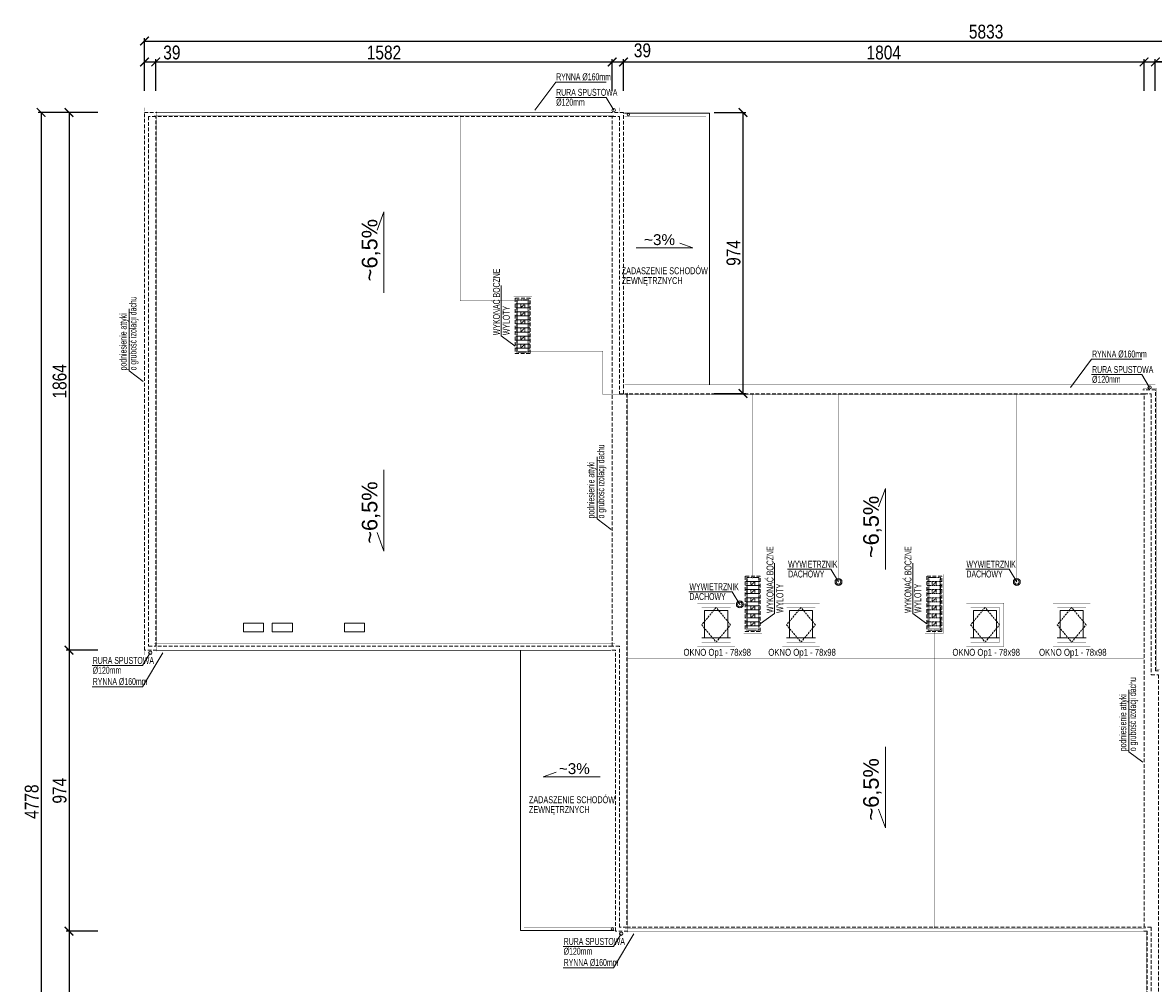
# Model space of a CAD drawing. Header units: millimetres. Extents: x 18880 to 99371, y -5529 to 27899.
# Tile 149 of 158: x 57437 to 61355, y 17221 to 20552. Entities that reach past the tile are written whole.
import ezdxf

# ---------------------------------------------------------------- set-up
doc = ezdxf.new("R2010")
doc.units = ezdxf.units.MM
doc.linetypes.add('DASHED', pattern=[19.05, 12.7, -6.35])
for name, color, linetype, lineweight in [('AA_HATCH', 252, 'Continuous', 0), ('AA_OPIS', 2, 'Continuous', 0), ('AA_WIDOK', 254, 'Continuous', 0), ('AP wymiary', 40, 'Continuous', 0)]:
    doc.layers.add(name, color=color, linetype=linetype, lineweight=lineweight)
doc.styles.add('ARIAL', font='arial.ttf')
doc.styles.add('DIM07', font='romans.shx', dxfattribs={"width": 0.7})
doc.styles.add('Dimensions', font='arial.ttf', dxfattribs={"width": 0.8})
doc.dimstyles.new('arch100', dxfattribs={"dimscale": 2, "dimtxt": 24, "dimasz": 15, "dimexe": 5, "dimexo": 20, "dimgap": 4, "dimtad": 1, "dimdec": 1, "dimrnd": 0.5, "dimdsep": 46, "dimtxsty": 'Dimensions', "dimblk": 'ARCHTICK', "dimcen": 2.5, "dimazin": 0, "dimtfac": 1, "dimtdec": 1, "dimtmove": 1, "dimatfit": 3, "dimldrblk": 'NONE', "dimfxl": 50, "dimfxlon": 1, "dimarcsym": 0})

# ---------------------------------------------------------------- blocks, each defined once
blk = doc.blocks.new('Op1')
at = {"layer": 'AA_OPIS', "linetype": 'DASHED', "ltscale": 0.5}
blk.add_lwpolyline([(65, 135), (15, 75), (65, 15), (115, 75), (65, 135)], dxfattribs=at)
at = {"layer": 'AA_WIDOK', "const_width": 0.3}
blk.add_lwpolyline([(0, 0), (130, 0), (130, 150), (0, 150)], close=True, dxfattribs=at)
blk.add_lwpolyline([(15, 15), (115, 15), (115, 135), (15, 135), (15, 15)], dxfattribs=at)
at = {"layer": 'AA_WIDOK'}
for points in [[(105, 125), (25, 125)], [(25, 125), (25, 30)], [(105, 30), (105, 125)], [(15, 30), (115, 30)]]:
    blk.add_lwpolyline(points, dxfattribs=at)
at = {"layer": 'AA_OPIS', "insert": (68.9, -8.3), "char_height": 24, "width": 450, "attachment_point": 2, "style": 'ARIAL'}
blk.add_mtext('{\\W0.8;OKNO Op1 - 78x98}', dxfattribs=at)
blk = doc.blocks.new('_ARCHTICK')
at = {"color": 0, "linetype": 'ByBlock', "ltscale": 0.1, "const_width": 0.15}
blk.add_lwpolyline([(-0.5, -0.5), (0.5, 0.5)], dxfattribs=at)
blk = doc.blocks.new('*D440')
at = {"layer": 'AP wymiary', "color": 0, "lineweight": -2, "transparency": 16777216}
for p, q in [((59530, 15337.4), (59530, 15227.4)), ((61334, 15337.4), (61334, 15227.4)), ((61334, 15237.4), (59530, 15237.4))]:
    blk.add_line(p, q, dxfattribs=at)
at = {"layer": 'Defpoints', "color": 0, "transparency": 16777216}
for p in [(59530, 17416.5), (61334, 16437.5), (59530, 15237.4)]:
    blk.add_point(p, dxfattribs=at)
at = {"layer": 'AP wymiary', "color": 0, "lineweight": -2, "transparency": 16777216, "xscale": 30, "yscale": 30, "zscale": 30, "rotation": 180}
blk.add_blockref('_ARCHTICK', (59530, 15237.4), dxfattribs=at)
at = {"layer": 'AP wymiary', "color": 0, "lineweight": -2, "transparency": 16777216, "xscale": 30, "yscale": 30, "zscale": 30}
blk.add_blockref('_ARCHTICK', (61334, 15237.4), dxfattribs=at)
at = {"layer": 'AP wymiary', "color": 0, "transparency": 16777216, "insert": (60432, 15269.9), "char_height": 48, "attachment_point": 5, "style": 'Dimensions'}
blk.add_mtext('1804', dxfattribs=at)
blk = doc.blocks.new('_None')
blk = doc.blocks.new('*D441')
at = {"layer": 'AP wymiary', "color": 0, "lineweight": -2, "transparency": 16777216}
for p, q in [((59491, 15337.4), (59491, 15227.4)), ((59530, 15337.4), (59530, 15227.4)), ((59530, 15237.4), (59491, 15237.4)), ((59632.4, 15237.4), (59530, 15237.4))]:
    blk.add_line(p, q, dxfattribs=at)
at = {"layer": 'Defpoints', "color": 0, "transparency": 16777216}
for p in [(59491, 17416.7), (59530, 17416.5), (59491, 15237.4)]:
    blk.add_point(p, dxfattribs=at)
at = {"layer": 'AP wymiary', "color": 0, "lineweight": -2, "transparency": 16777216, "xscale": 30, "yscale": 30, "zscale": 30, "rotation": 180}
blk.add_blockref('_ARCHTICK', (59491, 15237.4), dxfattribs=at)
at = {"layer": 'AP wymiary', "color": 0, "lineweight": -2, "transparency": 16777216, "xscale": 30, "yscale": 30, "zscale": 30}
blk.add_blockref('_ARCHTICK', (59530, 15237.4), dxfattribs=at)
at = {"layer": 'AP wymiary', "color": 0, "transparency": 16777216, "insert": (59596.9, 15269.9), "char_height": 48, "attachment_point": 5, "style": 'Dimensions'}
blk.add_mtext('39', dxfattribs=at)
blk = doc.blocks.new('*D442')
at = {"layer": 'AP wymiary', "color": 0, "lineweight": -2, "transparency": 16777216}
for p, q in [((57898, 15337.4), (57898, 15227.4)), ((59491, 15337.4), (59491, 15227.4)), ((59491, 15237.4), (57898, 15237.4))]:
    blk.add_line(p, q, dxfattribs=at)
at = {"layer": 'Defpoints', "color": 0, "transparency": 16777216}
for p in [(57898, 18415.3), (59491, 17416.7), (57898, 15237.4)]:
    blk.add_point(p, dxfattribs=at)
at = {"layer": 'AP wymiary', "color": 0, "lineweight": -2, "transparency": 16777216, "xscale": 30, "yscale": 30, "zscale": 30, "rotation": 180}
blk.add_blockref('_ARCHTICK', (57898, 15237.4), dxfattribs=at)
at = {"layer": 'AP wymiary', "color": 0, "lineweight": -2, "transparency": 16777216, "xscale": 30, "yscale": 30, "zscale": 30}
blk.add_blockref('_ARCHTICK', (59491, 15237.4), dxfattribs=at)
at = {"layer": 'AP wymiary', "color": 0, "transparency": 16777216, "insert": (58694.5, 15269.9), "char_height": 48, "attachment_point": 5, "style": 'Dimensions'}
blk.add_mtext('1593', dxfattribs=at)
blk = doc.blocks.new('*D443')
at = {"layer": 'AP wymiary', "color": 0, "lineweight": -2, "transparency": 16777216}
for p, q in [((57859, 15337.4), (57859, 15227.4)), ((57898, 15337.4), (57898, 15227.4)), ((57898, 15237.4), (57859, 15237.4)), ((58019.9, 15237.4), (57898, 15237.4))]:
    blk.add_line(p, q, dxfattribs=at)
at = {"layer": 'Defpoints', "color": 0, "transparency": 16777216}
for p in [(57859, 18409.1), (57898, 18415.3), (57859, 15237.4)]:
    blk.add_point(p, dxfattribs=at)
at = {"layer": 'AP wymiary', "color": 0, "lineweight": -2, "transparency": 16777216, "xscale": 30, "yscale": 30, "zscale": 30, "rotation": 180}
blk.add_blockref('_ARCHTICK', (57859, 15237.4), dxfattribs=at)
at = {"layer": 'AP wymiary', "color": 0, "lineweight": -2, "transparency": 16777216, "xscale": 30, "yscale": 30, "zscale": 30}
blk.add_blockref('_ARCHTICK', (57898, 15237.4), dxfattribs=at)
at = {"layer": 'AP wymiary', "color": 0, "transparency": 16777216, "insert": (57984.3, 15269.9), "char_height": 48, "attachment_point": 5, "style": 'Dimensions'}
blk.add_mtext('39', dxfattribs=at)
blk = doc.blocks.new('*D453')
at = {"layer": 'AP wymiary', "color": 0, "lineweight": -2, "transparency": 16777216}
for p, q in [((57697.6, 20240.5), (57587.6, 20240.5)), ((57597.6, 20240.5), (57597.6, 18376.5)), ((57697.6, 18376.5), (57587.6, 18376.5))]:
    blk.add_line(p, q, dxfattribs=at)
at = {"layer": 'Defpoints', "color": 0, "transparency": 16777216}
for p in [(57859, 20240.5), (57597.6, 18376.5), (57859, 18376.5)]:
    blk.add_point(p, dxfattribs=at)
at = {"layer": 'AP wymiary', "color": 0, "lineweight": -2, "transparency": 16777216, "xscale": 30, "yscale": 30, "zscale": 30}
for p, rotation in [((57597.6, 20240.5), 90), ((57597.6, 18376.5), 270)]:
    blk.add_blockref('_ARCHTICK', p, dxfattribs=dict(at, rotation=rotation))
at = {"layer": 'AP wymiary', "color": 0, "transparency": 16777216, "insert": (57565.1, 19308.5), "char_height": 48, "attachment_point": 5, "rotation": 90, "style": 'Dimensions'}
blk.add_mtext('1864', dxfattribs=at)
blk = doc.blocks.new('*D454')
at = {"layer": 'AP wymiary', "color": 0, "lineweight": -2, "transparency": 16777216}
for p, q in [((57697.6, 18376.5), (57587.6, 18376.5)), ((57597.6, 18376.5), (57597.6, 17402.5)), ((57697.6, 17402.5), (57587.6, 17402.5))]:
    blk.add_line(p, q, dxfattribs=at)
at = {"layer": 'Defpoints', "color": 0, "transparency": 16777216}
for p in [(57859, 18376.5), (57597.6, 17402.5), (59491, 17402.5)]:
    blk.add_point(p, dxfattribs=at)
at = {"layer": 'AP wymiary', "color": 0, "lineweight": -2, "transparency": 16777216, "xscale": 30, "yscale": 30, "zscale": 30}
for p, rotation in [((57597.6, 18376.5), 90), ((57597.6, 17402.5), 270)]:
    blk.add_blockref('_ARCHTICK', p, dxfattribs=dict(at, rotation=rotation))
at = {"layer": 'AP wymiary', "color": 0, "transparency": 16777216, "insert": (57565.1, 17889.5), "char_height": 48, "attachment_point": 5, "rotation": 90, "style": 'Dimensions'}
blk.add_mtext('974', dxfattribs=at)
blk = doc.blocks.new('*D455')
at = {"layer": 'AP wymiary', "color": 0, "lineweight": -2, "transparency": 16777216}
for p, q in [((57697.6, 17402.5), (57587.6, 17402.5)), ((57597.6, 17402.5), (57597.6, 16437.5)), ((57697.6, 16437.5), (57587.6, 16437.5))]:
    blk.add_line(p, q, dxfattribs=at)
at = {"layer": 'Defpoints', "color": 0, "transparency": 16777216}
for p in [(59491, 17402.5), (57597.6, 16437.5), (61334, 16437.5)]:
    blk.add_point(p, dxfattribs=at)
at = {"layer": 'AP wymiary', "color": 0, "lineweight": -2, "transparency": 16777216, "xscale": 30, "yscale": 30, "zscale": 30}
for p, rotation in [((57597.6, 17402.5), 90), ((57597.6, 16437.5), 270)]:
    blk.add_blockref('_ARCHTICK', p, dxfattribs=dict(at, rotation=rotation))
at = {"layer": 'AP wymiary', "color": 0, "transparency": 16777216, "insert": (57565.1, 16920), "char_height": 48, "attachment_point": 5, "rotation": 90, "style": 'Dimensions'}
blk.add_mtext('965', dxfattribs=at)
blk = doc.blocks.new('*D457')
at = {"layer": 'AP wymiary', "color": 0, "lineweight": -2, "transparency": 16777216}
for p, q in [((57600.8, 20240.5), (57490.8, 20240.5)), ((57500.8, 20240.5), (57500.8, 15462.5)), ((57600.8, 15462.5), (57490.8, 15462.5))]:
    blk.add_line(p, q, dxfattribs=at)
at = {"layer": 'Defpoints', "color": 0, "transparency": 16777216}
for p in [(57703.3, 20240.5), (57500.8, 15462.5), (57703.3, 15462.5)]:
    blk.add_point(p, dxfattribs=at)
at = {"layer": 'AP wymiary', "color": 0, "lineweight": -2, "transparency": 16777216, "xscale": 30, "yscale": 30, "zscale": 30}
for p, rotation in [((57500.8, 20240.5), 90), ((57500.8, 15462.5), 270)]:
    blk.add_blockref('_ARCHTICK', p, dxfattribs=dict(at, rotation=rotation))
at = {"layer": 'AP wymiary', "color": 0, "transparency": 16777216, "insert": (57468.3, 17851.5), "char_height": 48, "attachment_point": 5, "rotation": 90, "style": 'Dimensions'}
blk.add_mtext('4778', dxfattribs=at)
blk = doc.blocks.new('*D458')
at = {"layer": 'AP wymiary', "color": 0, "lineweight": -2, "transparency": 16777216}
for p, q in [((57859, 20315.6), (57859, 20425.6)), ((57859, 20415.6), (57898, 20415.6)), ((57898, 20315.6), (57898, 20425.6))]:
    blk.add_line(p, q, dxfattribs=at)
at = {"layer": 'Defpoints', "color": 0, "transparency": 16777216}
for p in [(57898, 20415.6), (57859, 20213), (57898, 20213)]:
    blk.add_point(p, dxfattribs=at)
at = {"layer": 'AP wymiary', "color": 0, "lineweight": -2, "transparency": 16777216, "xscale": 30, "yscale": 30, "zscale": 30, "rotation": 180}
blk.add_blockref('_ARCHTICK', (57859, 20415.6), dxfattribs=at)
at = {"layer": 'AP wymiary', "color": 0, "lineweight": -2, "transparency": 16777216, "xscale": 30, "yscale": 30, "zscale": 30}
blk.add_blockref('_ARCHTICK', (57898, 20415.6), dxfattribs=at)
at = {"layer": 'AP wymiary', "color": 0, "transparency": 16777216, "insert": (57954, 20448.2), "char_height": 48, "attachment_point": 5, "style": 'Dimensions'}
blk.add_mtext('39', dxfattribs=at)
blk = doc.blocks.new('*D459')
at = {"layer": 'AP wymiary', "color": 0, "lineweight": -2, "transparency": 16777216}
for p, q in [((57898, 20315.6), (57898, 20425.6)), ((57898, 20415.6), (59480, 20415.6)), ((59480, 20315.6), (59480, 20425.6))]:
    blk.add_line(p, q, dxfattribs=at)
at = {"layer": 'Defpoints', "color": 0, "transparency": 16777216}
for p in [(59480, 20415.6), (59480, 20226.5), (57898, 20213)]:
    blk.add_point(p, dxfattribs=at)
at = {"layer": 'AP wymiary', "color": 0, "lineweight": -2, "transparency": 16777216, "xscale": 30, "yscale": 30, "zscale": 30, "rotation": 180}
blk.add_blockref('_ARCHTICK', (57898, 20415.6), dxfattribs=at)
at = {"layer": 'AP wymiary', "color": 0, "lineweight": -2, "transparency": 16777216, "xscale": 30, "yscale": 30, "zscale": 30}
blk.add_blockref('_ARCHTICK', (59480, 20415.6), dxfattribs=at)
at = {"layer": 'AP wymiary', "color": 0, "transparency": 16777216, "insert": (58689, 20448.1), "char_height": 48, "attachment_point": 5, "style": 'Dimensions'}
blk.add_mtext('1582', dxfattribs=at)
blk = doc.blocks.new('*D460')
at = {"layer": 'AP wymiary', "color": 0, "lineweight": -2, "transparency": 16777216}
for p, q in [((59480, 20315.6), (59480, 20425.6)), ((59480, 20415.6), (59519, 20415.6)), ((59519, 20315.6), (59519, 20425.6))]:
    blk.add_line(p, q, dxfattribs=at)
at = {"layer": 'Defpoints', "color": 0, "transparency": 16777216}
for p in [(59519, 20415.6), (59480, 20226.5), (59519, 20240.5)]:
    blk.add_point(p, dxfattribs=at)
at = {"layer": 'AP wymiary', "color": 0, "lineweight": -2, "transparency": 16777216, "xscale": 30, "yscale": 30, "zscale": 30, "rotation": 180}
blk.add_blockref('_ARCHTICK', (59480, 20415.6), dxfattribs=at)
at = {"layer": 'AP wymiary', "color": 0, "lineweight": -2, "transparency": 16777216, "xscale": 30, "yscale": 30, "zscale": 30}
blk.add_blockref('_ARCHTICK', (59519, 20415.6), dxfattribs=at)
at = {"layer": 'AP wymiary', "color": 0, "transparency": 16777216, "insert": (59584.6, 20455.7), "char_height": 48, "attachment_point": 5, "style": 'Dimensions'}
blk.add_mtext('39', dxfattribs=at)
blk = doc.blocks.new('*D461')
at = {"layer": 'AP wymiary', "color": 0, "lineweight": -2, "transparency": 16777216}
for p, q in [((59519, 20315.6), (59519, 20425.6)), ((59519, 20415.6), (61323, 20415.6)), ((61323, 20315.6), (61323, 20425.6))]:
    blk.add_line(p, q, dxfattribs=at)
at = {"layer": 'Defpoints', "color": 0, "transparency": 16777216}
for p in [(61323, 20415.6), (59519, 20240.5), (61323, 19265.5)]:
    blk.add_point(p, dxfattribs=at)
at = {"layer": 'AP wymiary', "color": 0, "lineweight": -2, "transparency": 16777216, "xscale": 30, "yscale": 30, "zscale": 30, "rotation": 180}
blk.add_blockref('_ARCHTICK', (59519, 20415.6), dxfattribs=at)
at = {"layer": 'AP wymiary', "color": 0, "lineweight": -2, "transparency": 16777216, "xscale": 30, "yscale": 30, "zscale": 30}
blk.add_blockref('_ARCHTICK', (61323, 20415.6), dxfattribs=at)
at = {"layer": 'AP wymiary', "color": 0, "transparency": 16777216, "insert": (60421, 20448.1), "char_height": 48, "attachment_point": 5, "style": 'Dimensions'}
blk.add_mtext('1804', dxfattribs=at)
blk = doc.blocks.new('*D462')
at = {"layer": 'AP wymiary', "color": 0, "lineweight": -2, "transparency": 16777216}
for p, q in [((61323, 20315.6), (61323, 20425.6)), ((61323, 20415.6), (61362, 20415.6)), ((61362, 20315.6), (61362, 20425.6)), ((61491.4, 20415.6), (61362, 20415.6))]:
    blk.add_line(p, q, dxfattribs=at)
at = {"layer": 'Defpoints', "color": 0, "transparency": 16777216}
for p in [(61362, 20415.6), (61362, 19279.5), (61323, 19265.5)]:
    blk.add_point(p, dxfattribs=at)
at = {"layer": 'AP wymiary', "color": 0, "lineweight": -2, "transparency": 16777216, "xscale": 30, "yscale": 30, "zscale": 30, "rotation": 180}
blk.add_blockref('_ARCHTICK', (61323, 20415.6), dxfattribs=at)
at = {"layer": 'AP wymiary', "color": 0, "lineweight": -2, "transparency": 16777216, "xscale": 30, "yscale": 30, "zscale": 30}
blk.add_blockref('_ARCHTICK', (61362, 20415.6), dxfattribs=at)
at = {"layer": 'AP wymiary', "color": 0, "transparency": 16777216, "insert": (61455.9, 20448.2), "char_height": 48, "attachment_point": 5, "style": 'Dimensions'}
blk.add_mtext('39', dxfattribs=at)
blk = doc.blocks.new('*D463')
at = {"layer": 'AP wymiary', "color": 0, "lineweight": -2, "transparency": 16777216}
for p, q in [((61362, 20315.6), (61362, 20425.6)), ((61362, 20415.6), (62948, 20415.6)), ((62948, 20315.6), (62948, 20425.6))]:
    blk.add_line(p, q, dxfattribs=at)
at = {"layer": 'Defpoints', "color": 0, "transparency": 16777216}
for p in [(62948, 20415.6), (61362, 19279.5), (62948, 18291.5)]:
    blk.add_point(p, dxfattribs=at)
at = {"layer": 'AP wymiary', "color": 0, "lineweight": -2, "transparency": 16777216, "xscale": 30, "yscale": 30, "zscale": 30, "rotation": 180}
blk.add_blockref('_ARCHTICK', (61362, 20415.6), dxfattribs=at)
at = {"layer": 'AP wymiary', "color": 0, "lineweight": -2, "transparency": 16777216, "xscale": 30, "yscale": 30, "zscale": 30}
blk.add_blockref('_ARCHTICK', (62948, 20415.6), dxfattribs=at)
at = {"layer": 'AP wymiary', "color": 0, "transparency": 16777216, "insert": (62155, 20448.1), "char_height": 48, "attachment_point": 5, "style": 'Dimensions'}
blk.add_mtext('1586', dxfattribs=at)
blk = doc.blocks.new('*D467')
at = {"layer": 'AP wymiary', "color": 0, "lineweight": -2, "transparency": 16777216}
for p, q in [((57859, 20388.1), (57859, 20498.1)), ((63692, 20409.4), (63692, 20498.1)), ((57859, 20488.1), (63692, 20488.1))]:
    blk.add_line(p, q, dxfattribs=at)
at = {"layer": 'Defpoints', "color": 0, "transparency": 16777216}
for p in [(63692, 20488.1), (57859, 20339.3), (63692, 20369.4)]:
    blk.add_point(p, dxfattribs=at)
at = {"layer": 'AP wymiary', "color": 0, "lineweight": -2, "transparency": 16777216, "xscale": 30, "yscale": 30, "zscale": 30, "rotation": 180}
blk.add_blockref('_ARCHTICK', (57859, 20488.1), dxfattribs=at)
at = {"layer": 'AP wymiary', "color": 0, "lineweight": -2, "transparency": 16777216, "xscale": 30, "yscale": 30, "zscale": 30}
blk.add_blockref('_ARCHTICK', (63692, 20488.1), dxfattribs=at)
at = {"layer": 'AP wymiary', "color": 0, "transparency": 16777216, "insert": (60775.5, 20520.6), "char_height": 48, "attachment_point": 5, "style": 'Dimensions'}
blk.add_mtext('5833', dxfattribs=at)
blk = doc.blocks.new('*D469')
at = {"layer": 'AP wymiary', "color": 0, "lineweight": -2, "transparency": 16777216}
for p, q in [((59833, 20240.5), (59943, 20240.5)), ((59933, 20240.5), (59933, 19266.5)), ((59833, 19266.5), (59943, 19266.5))]:
    blk.add_line(p, q, dxfattribs=at)
at = {"layer": 'Defpoints', "color": 0, "transparency": 16777216}
for p in [(59519, 20240.5), (59505, 19266.5), (59933, 19266.5)]:
    blk.add_point(p, dxfattribs=at)
at = {"layer": 'AP wymiary', "color": 0, "lineweight": -2, "transparency": 16777216, "xscale": 30, "yscale": 30, "zscale": 30}
for p, rotation in [((59933, 20240.5), 90), ((59933, 19266.5), 270)]:
    blk.add_blockref('_ARCHTICK', p, dxfattribs=dict(at, rotation=rotation))
at = {"layer": 'AP wymiary', "color": 0, "transparency": 16777216, "insert": (59900.5, 19753.5), "char_height": 48, "attachment_point": 5, "rotation": 90, "style": 'Dimensions'}
blk.add_mtext('974', dxfattribs=at)

msp = doc.modelspace()

# ---------------------------------------------------------------- linework, layer by layer
at = {"layer": 'AA_OPIS'}
for points in [[(59211.58053, 20248.51587), (59284.05776, 20345.90475), (59458.51565, 20345.90475)], [(59485.04516, 20248.51587), (59458.51565, 20292.69449), (59284.05776, 20292.69449)], [(58689.04516, 19615.7755), (58689.04516, 19896.64032), (58665.30135, 19832.48964)], [(59562.71851, 19771.26581), (59759.32389, 19771.26581), (59714.41841, 19787.88647)], [(59144.04516, 19430.51587), (59095.35072, 19466.75449), (59095.35072, 19641.21238)], [(57855.04516, 19308.51587), (57806.35072, 19344.75449), (57806.35072, 19559.63662)], [(61068.58053, 19287.51587), (61141.05776, 19384.90475), (61315.51565, 19384.90475)], [(61342.04516, 19287.51587), (61315.51565, 19331.69449), (61141.05776, 19331.69449)], [(59476.04516, 18795.23872), (59427.35072, 18831.47734), (59427.35072, 19046.35947)], [(58689.04516, 19001.25624), (58689.04516, 18720.39142), (58665.30135, 18784.54211)], [(60426.54516, 18656.2755), (60426.54516, 18937.14032), (60402.80135, 18872.98964)], [(59993.04516, 18467.51587), (60041.7396, 18503.75449), (60041.7396, 18678.21238)], [(60264.11544, 18613.28535), (60237.58593, 18657.46396), (60087.90109, 18657.46396)], [(60570.04516, 18467.51587), (60521.35072, 18503.75449), (60521.35072, 18678.21238)], [(60881.99357, 18613.28535), (60855.46406, 18657.46396), (60705.77922, 18657.46396)], [(59922.10543, 18535.23003), (59895.57592, 18579.40865), (59745.89108, 18579.40865)], [(57879.04516, 18367.51587), (57852.51565, 18323.33726), (57678.05776, 18323.33726)], [(57923.26851, 18367.51587), (57852.51565, 18249.69375), (57678.05776, 18249.69375)], [(61319.04516, 17988.37991), (61270.35072, 18024.61852), (61270.35072, 18239.50066)], [(60426.54516, 18041.75624), (60426.54516, 17760.89142), (60402.80135, 17825.04211)], [(59437.82389, 17937.52902), (59241.21851, 17937.52902), (59286.12399, 17954.14969)], [(59511.04516, 17393.51587), (59484.51565, 17349.33726), (59310.05776, 17349.33726)], [(59555.26851, 17393.51587), (59484.51565, 17275.69375), (59310.05776, 17275.69375)]]:
    msp.add_lwpolyline(points, dxfattribs=at)
at = {"layer": 'AA_WIDOK', "color": 4, "const_width": 0.5}
for points in [[(57902.04516, 18372.51587), (57902.04516, 20244.51587), (57855.04516, 20244.51587), (57855.04516, 18372.51587)], [(59476.04516, 18372.51587), (59476.04516, 20244.51587), (59523.04516, 20244.51587), (59523.04516, 19269.51587), (59534.04516, 19269.51587), (59534.04516, 17398.51587), (59487.04516, 17398.51587), (59487.04516, 18372.51587)], [(61319.04516, 19283.51587), (61366.04516, 19283.51587), (61366.04516, 18309.51587), (61377.04516, 18309.51587), (61377.04516, 16433.51587), (61330.04516, 16433.51587), (61330.04516, 17398.51587), (61319.04516, 17398.51587)]]:
    msp.add_lwpolyline(points, close=True, dxfattribs=at)
at = {"layer": 'AA_WIDOK', "color": 4, "const_width": 0.3}
for points in [[(57859.04516, 20257.51587), (59505.04516, 20257.51587), (59505.04516, 20244.51587)], [(57859.04516, 20244.51587), (57859.04516, 20257.51587)], [(59476.04516, 20241.51587), (57902.04516, 20241.51587)], [(59523.04516, 19296.51587), (61362.04516, 19296.51587), (61362.04516, 19283.51587)], [(61319.04516, 19280.51587), (59523.04516, 19280.51587)], [(57859.04516, 18372.51587), (57859.04516, 18359.51587), (59487.04516, 18359.51587)], [(59476.04516, 18375.51587), (57902.04516, 18375.51587)], [(59491.04516, 17398.51587), (59491.04516, 17385.51587)], [(59491.04516, 17385.51587), (61330.04516, 17385.51587)]]:
    msp.add_lwpolyline(points, dxfattribs=at)
at = {"layer": 'AA_WIDOK', "linetype": 'DASHED'}
for points in [[(57902.04516, 18376.51587), (57859.04516, 18376.51587), (57859.04516, 20240.51587), (57902.04516, 20240.51587)], [(59480.04516, 20226.51587), (57898.04516, 20226.51587)], [(59519.04516, 19265.51587), (59519.04516, 20240.51587), (59476.04516, 20240.51587)], [(59196.04516, 19404.51587), (59196.04516, 19596.51587), (59144.04516, 19596.51587), (59144.04516, 19404.51587), (59196.04516, 19404.51587)], [(61373.04516, 18305.51587), (61362.04516, 18305.51587), (61362.04516, 19279.51587), (61319.04516, 19279.51587)], [(61323.04516, 19265.51587), (59530.04516, 19265.51587)], [(59993.04516, 18441.51587), (59993.04516, 18633.51587), (59941.04516, 18633.51587), (59941.04516, 18441.51587), (59993.04516, 18441.51587)], [(60622.04516, 18441.51587), (60622.04516, 18633.51587), (60570.04516, 18633.51587), (60570.04516, 18441.51587), (60622.04516, 18441.51587)], [(59480.04516, 18390.51587), (57898.04516, 18390.51587)], [(59534.04516, 17402.51587), (59491.04516, 17402.51587), (59491.04516, 18376.51587), (59476.04516, 18376.51587)], [(59530.04516, 17416.51587), (61323.04516, 17416.51587)], [(61377.04516, 16437.51587), (61334.04516, 16437.51587), (61334.04516, 17402.51587), (61319.04516, 17402.51587)]]:
    msp.add_lwpolyline(points, dxfattribs=at)
for points in [[(57898.04516, 18390.51587), (57898.04516, 20226.51587), (57873.04516, 20226.51587), (57873.04516, 18390.51587)], [(59480.04516, 18390.51587), (59480.04516, 20226.51587), (59505.04516, 20226.51587), (59505.04516, 19265.51587), (59530.04516, 19265.51587), (59530.04516, 17416.51587), (59505.04516, 17416.51587), (59505.04516, 18390.51587)], [(61323.04516, 19265.51587), (61348.04516, 19265.51587), (61348.04516, 18291.51587), (61373.04516, 18291.51587), (61373.04516, 16451.51587), (61348.04516, 16451.51587), (61348.04516, 17416.51587), (61323.04516, 17416.51587)]]:
    msp.add_lwpolyline(points, close=True, dxfattribs=at)
at = {"layer": 'AA_WIDOK', "color": 10, "const_width": 1}
for points in [[(57892.04516, 20230.51587), (59486.04516, 20230.51587)], [(59153.04516, 19587.51587), (58953.04516, 19587.51587), (58953.04516, 20230.51587)], [(59187.04516, 19413.51587), (59447.04516, 19413.51587), (59447.04516, 19262.51587), (61329.04516, 19262.51587)], [(59967.04516, 18624.51587), (59967.04516, 19262.51587)], [(60264.11544, 18613.28535), (60264.11544, 19262.51587)], [(60881.99357, 18613.28535), (60881.99357, 19262.51587)], [(60613.04516, 18594.51587), (61348.04516, 18594.51587)], [(59922.10543, 18535.23003), (59950.04516, 18535.23003)], [(60596.04516, 18450.51587), (60596.04516, 17412.51587)], [(57892.04516, 18400.51587), (59490.04516, 18400.51587)], [(59524.04516, 17412.51587), (61329.04516, 17412.51587)]]:
    msp.add_lwpolyline(points, dxfattribs=at)
at = {"layer": 'AA_WIDOK'}
for points, const_width in [([(57902.04516, 20240.51587), (59476.04516, 20240.51587)], 0.3), ([(59805.04516, 19296.51587), (59805.04516, 20226.51587), (59523.04516, 20226.51587)], 0.3), ([(57898.04516, 19308.51587), (59480.04516, 19308.51587)], 0.5), ([(59523.04516, 19279.51587), (61319.04516, 19279.51587)], 0.3), ([(57902.04516, 18376.51587), (59476.04516, 18376.51587)], 0.3), ([(59534.04516, 18349.01587), (61323.04516, 18349.01587)], 0.5), ([(59534.04516, 17402.51587), (61319.04516, 17402.51587)], 0.3)]:
    msp.add_lwpolyline(points, dxfattribs=dict(at, const_width=const_width))
at = {"layer": 'AA_WIDOK', "color": 4, "linetype": 'Continuous'}
for points in [[(59817.04516, 19296.51587), (59817.04516, 20238.51587), (59523.04516, 20238.51587)], [(59162.04516, 18374.51587), (59162.04516, 17404.51587), (59487.04516, 17404.51587)]]:
    msp.add_lwpolyline(points, dxfattribs=at)
at = {"layer": 'AA_WIDOK', "linetype": 'Continuous', "const_width": 0.3}
for points in [[(59202.04516, 19398.51587), (59202.04516, 19602.51587), (59138.04516, 19602.51587), (59138.04516, 19398.51587)], [(59999.04516, 18435.51587), (59999.04516, 18639.51587), (59935.04516, 18639.51587), (59935.04516, 18435.51587)], [(60628.04516, 18435.51587), (60628.04516, 18639.51587), (60564.04516, 18639.51587), (60564.04516, 18435.51587)]]:
    msp.add_lwpolyline(points, close=True, dxfattribs=at)
at = {"layer": 'AA_WIDOK', "linetype": 'DASHED', "ltscale": 0.25}
for points in [[(59163.04516, 19577.51587), (59144.04516, 19577.51587)], [(59163.04516, 19563.51587), (59144.04516, 19563.51587)], [(59177.04516, 19577.51587), (59163.04516, 19563.51587)], [(59177.04516, 19577.51587), (59196.04516, 19577.51587)], [(59177.04516, 19563.51587), (59196.04516, 19563.51587)], [(59163.04516, 19549.51587), (59144.04516, 19549.51587)], [(59163.04516, 19535.51587), (59144.04516, 19535.51587)], [(59163.04516, 19521.51587), (59144.04516, 19521.51587)], [(59177.04516, 19549.51587), (59163.04516, 19535.51587)], [(59177.04516, 19521.51587), (59163.04516, 19507.51587)], [(59177.04516, 19549.51587), (59196.04516, 19549.51587)], [(59177.04516, 19535.51587), (59196.04516, 19535.51587)], [(59177.04516, 19521.51587), (59196.04516, 19521.51587)], [(59163.04516, 19507.51587), (59144.04516, 19507.51587)], [(59163.04516, 19493.51587), (59144.04516, 19493.51587)], [(59163.04516, 19479.51587), (59144.04516, 19479.51587)], [(59177.04516, 19493.51587), (59163.04516, 19479.51587)], [(59177.04516, 19507.51587), (59196.04516, 19507.51587)], [(59177.04516, 19493.51587), (59196.04516, 19493.51587)], [(59177.04516, 19479.51587), (59196.04516, 19479.51587)], [(59163.04516, 19465.51587), (59144.04516, 19465.51587)], [(59163.04516, 19451.51587), (59144.04516, 19451.51587)], [(59163.04516, 19437.51587), (59144.04516, 19437.51587)], [(59177.04516, 19465.51587), (59163.04516, 19451.51587)], [(59177.04516, 19437.51587), (59163.04516, 19423.51587)], [(59177.04516, 19465.51587), (59196.04516, 19465.51587)], [(59177.04516, 19451.51587), (59196.04516, 19451.51587)], [(59177.04516, 19437.51587), (59196.04516, 19437.51587)], [(59163.04516, 19423.51587), (59144.04516, 19423.51587)], [(59177.04516, 19423.51587), (59196.04516, 19423.51587)], [(59960.04516, 18614.51587), (59941.04516, 18614.51587)], [(59974.04516, 18614.51587), (59960.04516, 18600.51587)], [(59974.04516, 18614.51587), (59993.04516, 18614.51587)], [(60589.04516, 18614.51587), (60570.04516, 18614.51587)], [(60603.04516, 18614.51587), (60589.04516, 18600.51587)], [(60603.04516, 18614.51587), (60622.04516, 18614.51587)], [(59960.04516, 18600.51587), (59941.04516, 18600.51587)], [(59960.04516, 18586.51587), (59941.04516, 18586.51587)], [(59974.04516, 18586.51587), (59960.04516, 18572.51587)], [(59974.04516, 18600.51587), (59993.04516, 18600.51587)], [(59974.04516, 18586.51587), (59993.04516, 18586.51587)], [(60589.04516, 18600.51587), (60570.04516, 18600.51587)], [(60589.04516, 18586.51587), (60570.04516, 18586.51587)], [(60603.04516, 18586.51587), (60589.04516, 18572.51587)], [(60603.04516, 18600.51587), (60622.04516, 18600.51587)], [(60603.04516, 18586.51587), (60622.04516, 18586.51587)], [(59960.04516, 18572.51587), (59941.04516, 18572.51587)], [(59960.04516, 18558.51587), (59941.04516, 18558.51587)], [(59960.04516, 18544.51587), (59941.04516, 18544.51587)], [(59974.04516, 18558.51587), (59960.04516, 18544.51587)], [(59974.04516, 18572.51587), (59993.04516, 18572.51587)], [(59974.04516, 18558.51587), (59993.04516, 18558.51587)], [(59974.04516, 18544.51587), (59993.04516, 18544.51587)], [(60589.04516, 18572.51587), (60570.04516, 18572.51587)], [(60589.04516, 18558.51587), (60570.04516, 18558.51587)], [(60589.04516, 18544.51587), (60570.04516, 18544.51587)], [(60603.04516, 18558.51587), (60589.04516, 18544.51587)], [(60603.04516, 18572.51587), (60622.04516, 18572.51587)], [(60603.04516, 18558.51587), (60622.04516, 18558.51587)], [(60603.04516, 18544.51587), (60622.04516, 18544.51587)], [(59960.04516, 18530.51587), (59941.04516, 18530.51587)], [(59960.04516, 18516.51587), (59941.04516, 18516.51587)], [(59960.04516, 18502.51587), (59941.04516, 18502.51587)], [(59974.04516, 18530.51587), (59960.04516, 18516.51587)], [(59974.04516, 18502.51587), (59960.04516, 18488.51587)], [(59974.04516, 18530.51587), (59993.04516, 18530.51587)], [(59974.04516, 18516.51587), (59993.04516, 18516.51587)], [(59974.04516, 18502.51587), (59993.04516, 18502.51587)], [(60589.04516, 18530.51587), (60570.04516, 18530.51587)], [(60589.04516, 18516.51587), (60570.04516, 18516.51587)], [(60589.04516, 18502.51587), (60570.04516, 18502.51587)], [(60603.04516, 18530.51587), (60589.04516, 18516.51587)], [(60603.04516, 18502.51587), (60589.04516, 18488.51587)], [(60603.04516, 18530.51587), (60622.04516, 18530.51587)], [(60603.04516, 18516.51587), (60622.04516, 18516.51587)], [(60603.04516, 18502.51587), (60622.04516, 18502.51587)], [(59960.04516, 18488.51587), (59941.04516, 18488.51587)], [(59960.04516, 18474.51587), (59941.04516, 18474.51587)], [(59960.04516, 18460.51587), (59941.04516, 18460.51587)], [(59974.04516, 18474.51587), (59960.04516, 18460.51587)], [(59974.04516, 18488.51587), (59993.04516, 18488.51587)], [(59974.04516, 18474.51587), (59993.04516, 18474.51587)], [(59974.04516, 18460.51587), (59993.04516, 18460.51587)], [(60589.04516, 18488.51587), (60570.04516, 18488.51587)], [(60589.04516, 18474.51587), (60570.04516, 18474.51587)], [(60589.04516, 18460.51587), (60570.04516, 18460.51587)], [(60603.04516, 18474.51587), (60589.04516, 18460.51587)], [(60603.04516, 18488.51587), (60622.04516, 18488.51587)], [(60603.04516, 18474.51587), (60622.04516, 18474.51587)], [(60603.04516, 18460.51587), (60622.04516, 18460.51587)]]:
    msp.add_lwpolyline(points, dxfattribs=at)
for points in [[(59191.04516, 19409.51587), (59191.04516, 19591.51587), (59149.04516, 19591.51587), (59149.04516, 19409.51587)], [(59163.04516, 19577.51587), (59177.04516, 19577.51587), (59177.04516, 19563.51587), (59163.04516, 19563.51587)], [(59163.04516, 19549.51587), (59177.04516, 19549.51587), (59177.04516, 19535.51587), (59163.04516, 19535.51587)], [(59163.04516, 19521.51587), (59177.04516, 19521.51587), (59177.04516, 19507.51587), (59163.04516, 19507.51587)], [(59163.04516, 19493.51587), (59177.04516, 19493.51587), (59177.04516, 19479.51587), (59163.04516, 19479.51587)], [(59163.04516, 19465.51587), (59177.04516, 19465.51587), (59177.04516, 19451.51587), (59163.04516, 19451.51587)], [(59163.04516, 19437.51587), (59177.04516, 19437.51587), (59177.04516, 19423.51587), (59163.04516, 19423.51587)], [(59988.04516, 18446.51587), (59988.04516, 18628.51587), (59946.04516, 18628.51587), (59946.04516, 18446.51587)], [(59960.04516, 18614.51587), (59974.04516, 18614.51587), (59974.04516, 18600.51587), (59960.04516, 18600.51587)], [(60617.04516, 18446.51587), (60617.04516, 18628.51587), (60575.04516, 18628.51587), (60575.04516, 18446.51587)], [(60589.04516, 18614.51587), (60603.04516, 18614.51587), (60603.04516, 18600.51587), (60589.04516, 18600.51587)], [(59960.04516, 18586.51587), (59974.04516, 18586.51587), (59974.04516, 18572.51587), (59960.04516, 18572.51587)], [(60589.04516, 18586.51587), (60603.04516, 18586.51587), (60603.04516, 18572.51587), (60589.04516, 18572.51587)], [(59960.04516, 18558.51587), (59974.04516, 18558.51587), (59974.04516, 18544.51587), (59960.04516, 18544.51587)], [(60589.04516, 18558.51587), (60603.04516, 18558.51587), (60603.04516, 18544.51587), (60589.04516, 18544.51587)], [(59960.04516, 18530.51587), (59974.04516, 18530.51587), (59974.04516, 18516.51587), (59960.04516, 18516.51587)], [(59960.04516, 18502.51587), (59974.04516, 18502.51587), (59974.04516, 18488.51587), (59960.04516, 18488.51587)], [(60589.04516, 18530.51587), (60603.04516, 18530.51587), (60603.04516, 18516.51587), (60589.04516, 18516.51587)], [(60589.04516, 18502.51587), (60603.04516, 18502.51587), (60603.04516, 18488.51587), (60589.04516, 18488.51587)], [(59960.04516, 18474.51587), (59974.04516, 18474.51587), (59974.04516, 18460.51587), (59960.04516, 18460.51587)], [(60589.04516, 18474.51587), (60603.04516, 18474.51587), (60603.04516, 18460.51587), (60589.04516, 18460.51587)]]:
    msp.add_lwpolyline(points, close=True, dxfattribs=at)
at = {"layer": 'AA_WIDOK', "color": 10, "const_width": 1}
for points in [[(59187.04516, 19413.51587), (59187.04516, 19587.51587), (59153.04516, 19587.51587), (59153.04516, 19413.51587)], [(59984.04516, 18450.51587), (59984.04516, 18624.51587), (59950.04516, 18624.51587), (59950.04516, 18450.51587)], [(60613.04516, 18450.51587), (60613.04516, 18624.51587), (60579.04516, 18624.51587), (60579.04516, 18450.51587)]]:
    msp.add_lwpolyline(points, close=True, dxfattribs=at)
at = {"layer": 'AA_WIDOK'}
for points in [[(58202.04516, 18440.51587), (58272.04516, 18440.51587), (58272.04516, 18470.51587), (58202.04516, 18470.51587)], [(58302.04516, 18440.51587), (58372.04516, 18440.51587), (58372.04516, 18470.51587), (58302.04516, 18470.51587)], [(58552.04516, 18440.51587), (58622.04516, 18440.51587), (58622.04516, 18470.51587), (58552.04516, 18470.51587)]]:
    msp.add_lwpolyline(points, close=True, dxfattribs=at)
msp.add_lwpolyline([(59174.04516, 18374.51587, 0.3, 0.3, 0), (59174.04516, 17416.51587, 0.3, 0.3, 0), (59487.04516, 17416.51587, 0.3, 0.3, 0)], format="xyseb", dxfattribs=at)
at = {"layer": 'AA_WIDOK', "color": 4, "linetype": 'Continuous'}
for centre, radius in [((59485.04516, 20248.51587), 6), ((59535.44406, 20232.51587), 4), ((61342.04516, 19287.51587), 6), ((57879.04516, 18367.51587), 6), ((59479.96775, 17410.51587), 4), ((59511.04516, 17393.51587), 6)]:
    msp.add_circle(centre, radius, dxfattribs=at)
at = {"layer": 'AA_WIDOK'}
for centre, radius in [((60264.11544, 18613.28535), 12), ((60264.11544, 18613.28535), 8), ((60881.99357, 18613.28535), 12), ((60881.99357, 18613.28535), 8), ((59922.10543, 18535.23003), 12), ((59922.10543, 18535.23003), 8)]:
    msp.add_circle(centre, radius, dxfattribs=at)

# ---------------------------------------------------------------- block references
at = {"layer": 'AA_HATCH'}
for p in [(59775.04516, 18389.49598), (60069.04516, 18389.49598), (60707.04516, 18389.49598), (61007.04516, 18389.49598)]:
    msp.add_blockref('Op1', p, dxfattribs=at)

# ---------------------------------------------------------------- texts
at = {"layer": 'AA_OPIS', "attachment_point": 7}
for s, insert, char_height, width, line_spacing_factor, style in [('{\\fArial Narrow|b0|i0|c238|p34;RYNNA\\fArial Narrow|b0|i0|c0|p34; \\fArial Narrow|b0|i0|c238|p34;%%C160mm}', (59285.80265, 20351.40191, 0), 24, 226.8890596, 0.85, 'DIM07'), ('{\\fArial Narrow|b0|i0|c238|p34;RURA SPUSTOWA\\fArial Narrow|b0|i0|c0|p34; \\fArial Narrow|b0|i0|c238|p34;%%C120mm}', (59285.80265, 20263.51466, 0), 24, 226.8890596, 0.85, 'DIM07'), ('~3%', (59590.45386, 19780.2683), 37.8, 249.4497613, 0.857143, 'ARIAL'), ('{\\W0.6;ZADASZENIE SCHODÓW\\PZEWNĘTRZNYCH}', (59512.87868, 19638.57421), 24, 563.0249032, 0.85, 'ARIAL'), ('{\\fArial Narrow|b0|i0|c238|p34;RYNNA\\fArial Narrow|b0|i0|c0|p34; \\fArial Narrow|b0|i0|c238|p34;%%C160mm}', (61142.80265, 19390.40191, 0), 24, 226.8890596, 0.85, 'DIM07'), ('{\\fArial Narrow|b0|i0|c238|p34;RURA SPUSTOWA\\fArial Narrow|b0|i0|c0|p34; \\fArial Narrow|b0|i0|c238|p34;%%C120mm}', (61142.80265, 19302.51466, 0), 24, 226.8890596, 0.85, 'DIM07'), ('{\\fArial Narrow|b0|i0|c238|p34;WYWIETRZNIK\\PDACHOWY}', (60089.64598, 18628.28414, 0), 24, 226.8890596, 0.85, 'DIM07'), ('{\\fArial Narrow|b0|i0|c238|p34;WYWIETRZNIK\\PDACHOWY}', (60707.52411, 18628.28414, 0), 24, 226.8890596, 0.85, 'DIM07'), ('{\\fArial Narrow|b0|i0|c238|p34;WYWIETRZNIK\\PDACHOWY}', (59747.63597, 18550.22882, 0), 24, 226.8890596, 0.85, 'DIM07'), ('{\\fArial Narrow|b0|i0|c238|p34;RURA SPUSTOWA\\fArial Narrow|b0|i0|c0|p34; \\fArial Narrow|b0|i0|c238|p34;%%C120mm}', (57679.80265, 18294.15743, 0), 24, 226.8890596, 0.85, 'DIM07'), ('{\\fArial Narrow|b0|i0|c238|p34;RYNNA\\fArial Narrow|b0|i0|c0|p34; \\fArial Narrow|b0|i0|c238|p34;%%C160mm}', (57679.80265, 18255.19092, 0), 24, 226.8890596, 0.85, 'DIM07'), ('~3%', (59295.1211, 17946.53152), 37.8, 249.4497613, 0.857143, 'ARIAL'), ('{\\W0.6;ZADASZENIE SCHODÓW\\PZEWNĘTRZNYCH}', (59191.37868, 17804.83742), 24, 563.0249032, 0.85, 'ARIAL'), ('{\\fArial Narrow|b0|i0|c238|p34;RURA SPUSTOWA\\fArial Narrow|b0|i0|c0|p34; \\fArial Narrow|b0|i0|c238|p34;%%C120mm}', (59311.80265, 17320.15743, 0), 24, 226.8890596, 0.85, 'DIM07'), ('{\\fArial Narrow|b0|i0|c238|p34;RYNNA\\fArial Narrow|b0|i0|c0|p34; \\fArial Narrow|b0|i0|c238|p34;%%C160mm}', (59311.80265, 17281.19092, 0), 24, 226.8890596, 0.85, 'DIM07')]:
    msp.add_mtext(s, dxfattribs=dict(at, insert=insert, char_height=char_height, width=width, line_spacing_factor=line_spacing_factor, style=style))
at = {"layer": 'AA_OPIS', "rotation": 90}
for s, insert, char_height, width, attachment_point, line_spacing_factor, style in [('~6,5%', (58676.18445, 19655.39742), 54, 356.3568019, 7, 0.857143, 'ARIAL'), ('{\\fArial Narrow|b0|i0|c238|p34;WYKONAĆ BOCZNE WYLOTY}', (59125.17905, 19468.49938, 0), 24, 226.8890596, 7, 0.85, 'DIM07'), ('{\\fArial Narrow|b0|i0|c238|p34;podniesienie attyki\\Po grubość izolacji dachu}', (57838.54496, 19346.49938, 0), 24, 226.8890596, 7, 0.85, 'DIM07'), ('{\\fArial Narrow|b0|i0|c238|p34;podniesienie attyki\\Po grubość izolacji dachu}', (59459.54496, 18833.22223, 0), 24, 226.8890596, 7, 0.85, 'DIM07'), ('~6,5%', (58676.18445, 18961.63432), 54, 356.3568019, 9, 0.857143, 'ARIAL'), ('~6,5%', (60413.68445, 18695.89742), 54, 356.3568019, 7, 0.857143, 'ARIAL'), ('{\\fArial Narrow|b0|i0|c238|p34;WYKONAĆ BOCZNE WYLOTY}', (60073.16349, 18505.49938, 0), 24, 226.8890596, 7, 0.85, 'DIM07'), ('{\\fArial Narrow|b0|i0|c238|p34;WYKONAĆ BOCZNE WYLOTY}', (60551.17905, 18505.49938, 0), 24, 226.8890596, 7, 0.85, 'DIM07'), ('{\\fArial Narrow|b0|i0|c238|p34;podniesienie attyki\\Po grubość izolacji dachu}', (61302.54496, 18026.36341, 0), 24, 226.8890596, 7, 0.85, 'DIM07'), ('~6,5%', (60413.68445, 18002.13432), 54, 356.3568019, 9, 0.857143, 'ARIAL')]:
    msp.add_mtext(s, dxfattribs=dict(at, insert=insert, char_height=char_height, width=width, attachment_point=attachment_point, line_spacing_factor=line_spacing_factor, style=style))

# ---------------------------------------------------------------- dimensions: what is measured, and where the dimension line sits
at = {"layer": 'AP wymiary'}
for base, p1, p2, picture, middle in [((63692.04516, 20488.07137), (57859.04516, 20339.29777), (63692.04516, 20369.4451), '*D467', (60775.54516, 20520.59524)), ((59480.04516, 20415.64248), (57898.04516, 20212.95307), (59480.04516, 20226.51587), '*D459', (58689.04516, 20448.14998)), ((61323.04516, 20415.64248), (59519.04516, 20240.51587), (61323.04516, 19265.51587), '*D461', (60421.04516, 20448.14998)), ((62948.04516, 20415.64248), (61362.04516, 19279.51587), (62948.04516, 18291.51587), '*D463', (62155.04516, 20448.14998)), ((57898.04516, 15237.38677), (59491.04516, 17416.709), (57898.04516, 18415.34788), '*D442', (58694.54516, 15269.91064)), ((59530.04516, 15237.38677), (61334.04516, 16437.51587), (59530.04516, 17416.51587), '*D440', (60432.04516, 15269.89427))]:
    dim = msp.add_linear_dim(base=base, p1=p1, p2=p2, dimstyle='arch100', dxfattribs=at)
    dim.commit()
    dim.dimension.update_dxf_attribs({"geometry": picture, "text_midpoint": middle})
for base, p1, p2, picture, middle in [((57898.04516, 20415.64248), (57859.04516, 20212.95307), (57898.04516, 20212.95307), '*D458', (57954.00693, 20415.64248)), ((59519.04516, 20415.64248), (59480.04516, 20226.51587), (59519.04516, 20240.51587), '*D460', (59584.56153, 20423.14248)), ((61362.04516, 20415.64248), (61323.04516, 19265.51587), (61362.04516, 19279.51587), '*D462', (61455.89635, 20415.64248)), ((57859.04516, 15237.38677), (57898.04516, 18415.34788), (57859.04516, 18409.13035), '*D443', (57984.34179, 15237.38677)), ((59491.04516, 15237.38677), (59530.04516, 17416.51587), (59491.04516, 17416.709), '*D441', (59596.85067, 15237.38677))]:
    dim = msp.add_linear_dim(base=base, p1=p1, p2=p2, dimstyle='arch100', dxfattribs=at)
    dim.commit()
    dim.dimension.update_dxf_attribs({"geometry": picture, "text_midpoint": middle, "dimtype": 160})
for base, p1, p2, picture, middle in [((57500.80532, 15462.51587), (57703.33067, 20240.51587), (57703.33067, 15462.51587), '*D457', (57468.29781, 17851.51587)), ((57597.61618, 18376.51587), (57859.04516, 20240.51587), (57859.04516, 18376.51587), '*D453', (57565.10867, 19308.51587)), ((59932.98805, 19266.51587), (59519.04516, 20240.51587), (59505.04516, 19266.51587), '*D469', (59900.48054, 19753.51587)), ((57597.61618, 17402.51587), (57859.04516, 18376.51587), (59491.04516, 17402.51587), '*D454', (57565.10867, 17889.51587)), ((57597.61618, 16437.51587), (59491.04516, 17402.51587), (61334.04516, 16437.51587), '*D455', (57565.10867, 16920.01587))]:
    dim = msp.add_linear_dim(base=base, p1=p1, p2=p2, angle=90, dimstyle='arch100', dxfattribs=at)
    dim.commit()
    dim.dimension.update_dxf_attribs({"geometry": picture, "text_midpoint": middle})

doc.saveas('drawing.dxf')
